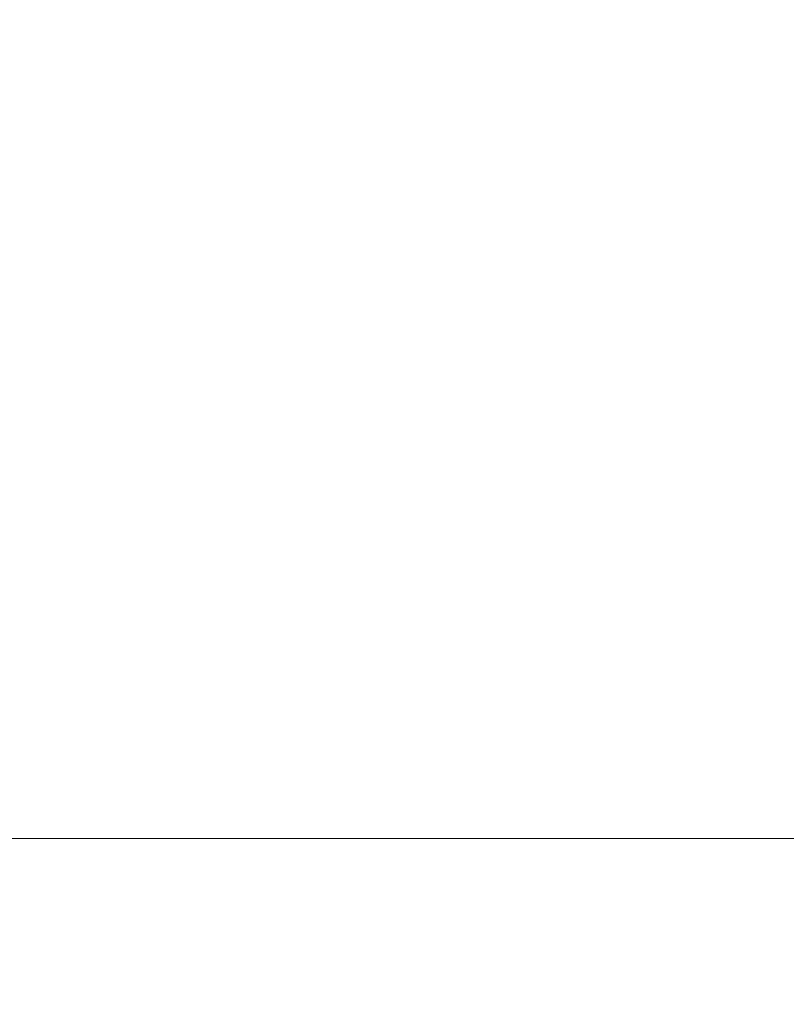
# Model space of a CAD drawing. Extents: x 145 to 1819, y 761 to 1310.
# Tile 10 of 256: x 355 to 460, y 1036 to 1171. Entities that reach past the tile are written whole.
import ezdxf
from ezdxf.enums import TextEntityAlignment as Align

# ---------------------------------------------------------------- set-up
doc = ezdxf.new("R2018")
doc.units = 0
doc.header["$MEASUREMENT"] = 0
doc.layers.add('B_ANNO_NOPLOT', color=47, linetype='Continuous', lineweight=18, plot=False)
doc.layers.add('B_ANNO_TEXT', color=7, linetype='Continuous', lineweight=18)
doc.styles.add('Annotative', font='calibri.ttf', dxfattribs={"height": 0.0625})
doc.styles.get("Standard").update_dxf_attribs({"font": 'calibri.ttf'})

# ---------------------------------------------------------------- blocks, each defined once
blk = doc.blocks.new('INS_SS42_BASE')
at = {"layer": 'B_ANNO_NOPLOT', "flags": 128}
blk.add_lwpolyline([(0, 0), (0, 252), (323.93, 252), (323.93, 238.86), (378, 238.86), (378, 40.5), (316.57, 40.5), (316.57, 0), (0, 0)], dxfattribs=at)
at = {"lineweight": 30, "flags": 104}
for tag, p in [('SUB1', (311.28, 226.1, 1.68)), ('SUB2', (319.28, 226.1, 1.68))]:
    blk.add_attdef(tag, text='', height=1.5, dxfattribs=at).set_placement(p, align=Align.MIDDLE_CENTER)
at = {"layer": 'B_ANNO_TEXT', "lineweight": 30}
for tag, p in [('SUB1', (311.28, 226.1)), ('SUB2', (319.28, 226.1))]:
    blk.add_attdef(tag, text='', height=1.5, dxfattribs=at).set_placement(p, align=Align.MIDDLE_CENTER)
at = {"layer": 'B_ANNO_TEXT', "style": 'Annotative'}
for tag, p in [('CORNER1', (97.36, 101.83)), ('CORNER2', (98.57, 3.31))]:
    blk.add_attdef(tag, text='', height=1.5, dxfattribs=at).set_placement(p, align=Align.BOTTOM_RIGHT)

msp = doc.modelspace()

# ---------------------------------------------------------------- block references
ref = msp.add_blockref('INS_SS42_BASE', (144.94, 1058.3))
lines = msp.add_mtext('XX.\\PABUT.', dxfattribs={"layer": 'B_ANNO_TEXT', "insert": (456.22, 1284.4), "char_height": 195.056, "attachment_point": 1})
ref.add_attrib('SUB1', '', (456.22, 1284.4)).embed_mtext(lines)

doc.saveas('drawing.dxf')
